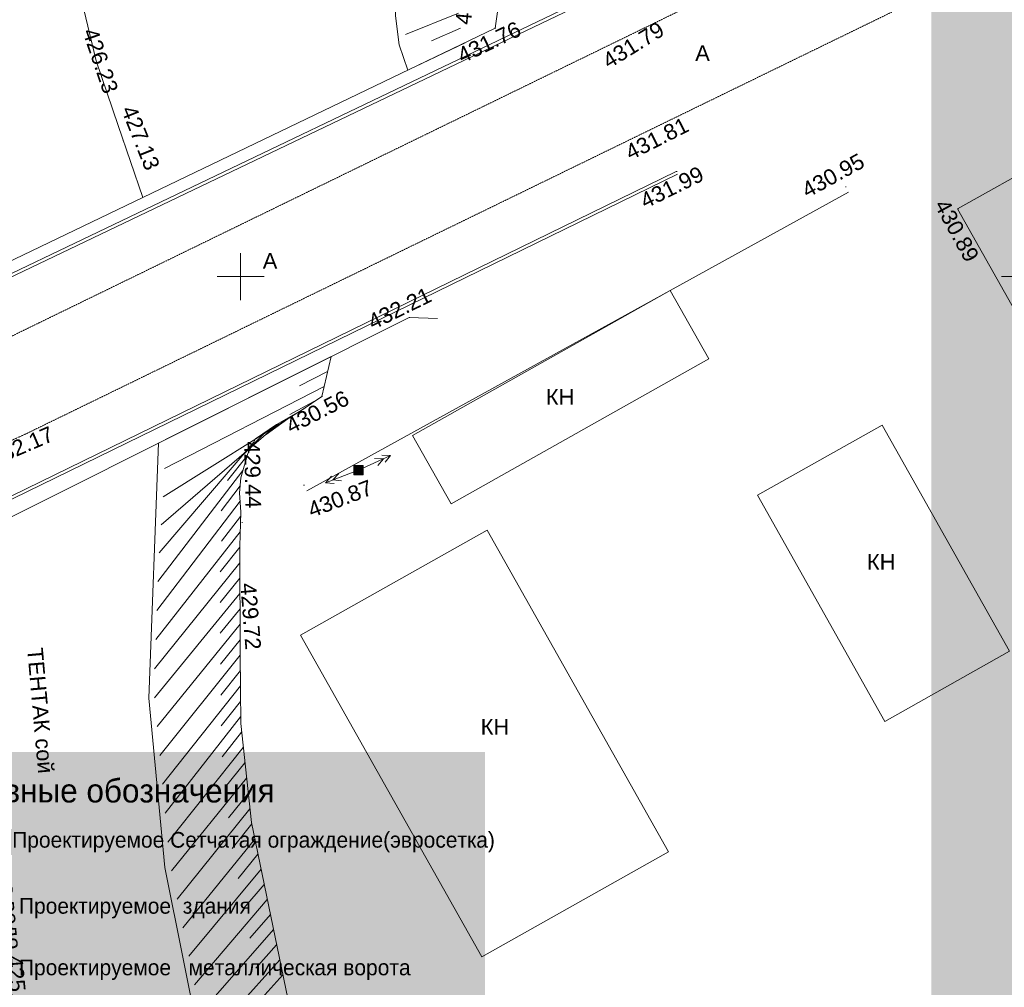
# Model space of a CAD drawing. Header units: millimetres. Extents: x 918404 to 1362154, y 4120617 to 4364104.
# Tile 204 of 256: x 1128787 to 1141342, y 4131852 to 4144195. Entities that reach past the tile are written whole.
import ezdxf

# ---------------------------------------------------------------- set-up
doc = ezdxf.new("R2010")
doc.units = ezdxf.units.MM
doc.header["$MEASUREMENT"] = 0
doc.linetypes.add('Д_ТРОТ_ТРУБА', pattern=[1.5, 0.75, -0.75])
for name, color, linetype, lineweight in [('(001) Сетка_Ном._пера__132', 132, 'Continuous', 18), ('(007) Здания_Ном._пера__7', 7, 'Continuous', 18), ('(022) Возд. Линии_Ном._пера__240', 240, 'Continuous', 18), ('(022) Возд. Линии_Ном._пера__7', 7, 'Continuous', 18), ('(025) Дорога_Ном._пера__7', 7, 'Continuous', 18), ('(027) Гидрография_Ном._пера__7', 7, 'Continuous', 18), ('0_Ном._пера__255', 255, 'Continuous', 18), ('0_Ном._пера__4', 4, 'Continuous', 18), ('0_Ном._пера__7', 7, 'Continuous', 18), ('ВЫСОТА_Ном._пера__7', 7, 'Continuous', 18), ('Откос_Ном._пера__7', 7, 'Continuous', 18), ('Текст_Ном._пера__7', 7, 'Continuous', 18), ('ТОЧКИ_Ном._пера__5', 5, 'Continuous', 18)]:
    doc.layers.add(name, color=color, linetype=linetype, lineweight=lineweight)
doc.styles.add('СГЕНЕРИР_СТИЛЬ_1', font='arial.ttf')
doc.styles.add('СГЕНЕРИР_СТИЛЬ_7', font='txt')

msp = doc.modelspace()

# ---------------------------------------------------------------- hatches: boundary and pattern name
at = {"layer": '(022) Возд. Линии_Ном._пера__240', "linetype": 'Continuous'}
h = msp.add_hatch(color=256, dxfattribs=at)
h.paths.add_polyline_path([(1133046.8, 4138509.1), (1133046.8, 4138389.1), (1133166.8, 4138389.1), (1133166.8, 4138509.1)])
h.paths.add_polyline_path([(1133096.8, 4138449.1, -1.0000337), (1133116.8, 4138449.1, -1)], flags=0)
at = {"layer": '(022) Возд. Линии_Ном._пера__7', "linetype": 'Continuous'}
msp.add_hatch(color=256, dxfattribs=at).paths.add_polyline_path([(1133114.1, 4138442.2, 1), (1133099.5, 4138455.9, 1)])
at = {"layer": '0_Ном._пера__255', "linetype": 'Continuous'}
h = msp.add_hatch(color=256, dxfattribs=at)
h.paths.add_polyline_path([(1111134.3, 4156442.9), (1111134.3, 4123947.1), (1153992.6, 4123947.1), (1153992.6, 4156442.9)])
h.paths.add_polyline_path([(1114175.7, 4149236.9), (1114175.7, 4153171.3), (1126290, 4153171.3), (1126290, 4152074.4), (1131973.2, 4152074.4), (1131973.2, 4153192), (1140411.8, 4153192), (1140411.8, 4131410.6), (1134721.4, 4131410.6), (1134721.4, 4134854.4), (1124905.8, 4134854.4), (1124905.8, 4126774), (1114175.7, 4126774)], flags=0)

# ---------------------------------------------------------------- linework, layer by layer
at = {"layer": '(001) Сетка_Ном._пера__132', "linetype": 'Continuous'}
for p, q in [((1131604.5, 4141216.9), (1131604.5, 4140616.9)), ((1131304.5, 4140916.9), (1131904.5, 4140916.9)), ((1141304.5, 4140916.9), (1141904.5, 4140916.9))]:
    msp.add_line(p, q, dxfattribs=at)
at = {"layer": '(022) Возд. Линии_Ном._пера__7', "linetype": 'Continuous'}
for p, q in [((1133152.2, 4138469.9), (1133515.8, 4138636.7)), ((1133424.9, 4138595), (1133313.2, 4138598.8)), ((1133424.9, 4138595), (1133354.9, 4138507.9)), ((1133515.8, 4138636.7), (1133404.1, 4138640.5)), ((1133515.8, 4138636.7), (1133445.8, 4138549.6)), ((1133059.7, 4138431), (1132686.2, 4138287.8)), ((1132779.6, 4138323.6), (1132855.1, 4138406.1)), ((1132686.2, 4138287.8), (1132761.7, 4138370.3)), ((1132686.2, 4138287.8), (1132797.5, 4138276.9)), ((1132779.6, 4138323.6), (1132890.9, 4138312.7))]:
    msp.add_line(p, q, dxfattribs=at)
at = {"layer": '(022) Возд. Линии_Ном._пера__7', "linetype": 'Continuous', "flags": 128}
msp.add_lwpolyline([(1133046.8, 4138389.1), (1133166.8, 4138389.1), (1133166.8, 4138509.1), (1133046.8, 4138509.1)], close=True, dxfattribs=at)
at = {"layer": '(022) Возд. Линии_Ном._пера__7', "linetype": 'Continuous'}
msp.add_circle((1133106.8, 4138449.1), 10, dxfattribs=at)
at = {"layer": '0_Ном._пера__4', "linetype": 'Continuous', "flags": 128}
for points in [[(1130355.8, 4141925.3), (1130044.1, 4142843), (1129762.7, 4143671.8), (1129605.7, 4144325.5), (1129549.7, 4144882.1), (1129549.7, 4145710.6), (1129692.7, 4146307.6), (1129820.4, 4146840.9), (1129820.4, 4147170.6), (1129711.4, 4147565.5), (1129591.2, 4147945.9), (1129591.2, 4148439.7), (1129651, 4149138), (1129696.2, 4149664.7), (1129960.4, 4150090.7), (1131294.7, 4151673.6)], [(1132044.2, 4126368.4), (1130636.2, 4133380.2), (1130433.9, 4135541.3), (1130558.9, 4138795.8)]]:
    msp.add_lwpolyline(points, dxfattribs=at)
at = {"layer": '0_Ном._пера__7', "linetype": 'Continuous', "flags": 128}
for points in [[(1133736.5, 4143550), (1133626.8, 4143872.7), (1133578.7, 4144245.3), (1133585.4, 4144721.9), (1133635.7, 4145132), (1133738.2, 4145789.5), (1133851.8, 4146482.9), (1134273, 4148143.5), (1134676.4, 4149233.5), (1135369.3, 4150640.7), (1135986.6, 4151469.6), (1136738, 4152101.3)], [(1118521.9, 4136231.3), (1123786.4, 4138614.9), (1137781.6, 4145319.6)], [(1118538.4, 4136194.9), (1123803.2, 4138578.6), (1137798.9, 4145283.5)], [(1124117, 4139193.9), (1124337.9, 4139033.2), (1134849.8, 4144085), (1134890.3, 4144355.2)], [(1112858.3, 4131963), (1115351.4, 4132419.1), (1117246.3, 4132906.6), (1119854.9, 4133811.3), (1137158.9, 4142259.7)], [(1112865.5, 4131923.6), (1115359.9, 4132380), (1117257.9, 4132868.3), (1119870.2, 4133774.3), (1137176.5, 4142223.7)], [(1132446.7, 4138185.7), (1139353.7, 4141993.7)], [(1122910.7, 4134784.4), (1123001.4, 4135006.4), (1133753.8, 4140397.6), (1134115.9, 4140381.1)], [(1132757.5, 4139898.1), (1132639.4, 4139387.8), (1132388.8, 4139217.4), (1132063.3, 4139028.9), (1131795.1, 4138846.1), (1131694.6, 4138660.1), (1131605.7, 4138351.3), (1131590.6, 4138159.5), (1131605.4, 4137911.2), (1131592.2, 4137477.5), (1131600.1, 4136103.5), (1131605.3, 4135216.3), (1131741.7, 4133953), (1133136.4, 4127198.8)]]:
    msp.add_lwpolyline(points, dxfattribs=at)
at = {"layer": '0_Ном._пера__7', "linetype": 'Д_ТРОТ_ТРУБА', "flags": 128}
for points in [[(1109941.1, 4133493.5), (1114003.6, 4134132.4), (1115423, 4134440.7), (1118671.9, 4135588.4), (1128361.4, 4140000), (1140394.2, 4145863.8), (1148323.2, 4149727.7)], [(1110127.6, 4132308), (1114224.3, 4132952.4), (1115751.6, 4133284.1), (1119121.3, 4134474.5), (1128872.9, 4138914.4), (1140919.8, 4144785), (1148848.9, 4148649)]]:
    msp.add_lwpolyline(points, dxfattribs=at)
at = {"layer": '0_Ном._пера__7', "linetype": 'Continuous', "flags": 128}
for points in [[(1140745.8, 4141780.2), (1141854.1, 4142404.5), (1142957.1, 4140446.3), (1141848.9, 4139822)], [(1134288.8, 4138019.9), (1137573.7, 4139870.3), (1137082.8, 4140741.7), (1133797.9, 4138891.3)], [(1139782.9, 4139024.6), (1138193.1, 4138129.1), (1139818.2, 4135244.2), (1141408, 4136139.7)], [(1132369.1, 4136345.7), (1134746, 4137684.7), (1137058.9, 4133578.7), (1134682, 4132239.8)]]:
    msp.add_lwpolyline(points, close=True, dxfattribs=at)
at = {"layer": 'Откос_Ном._пера__7', "linetype": 'Continuous'}
for p, q in [((1134381.1, 4144278.7), (1133707, 4144007.2)), ((1134405.9, 4144085.5), (1134040.2, 4143923.5)), ((1134467.5, 4143901.3), (1133826.6, 4143593.3)), ((1132757.5, 4139898.1), (1130648.3, 4138840.6)), ((1132713.2, 4139706.7), (1132356.4, 4139525.8)), ((1132668.9, 4139515.2), (1130633.7, 4138471.7)), ((1132585, 4139350.8), (1132233.4, 4139160.2)), ((1132422.5, 4139240.3), (1130615.3, 4138109.4)), ((1132083.9, 4139040.8), (1130592, 4137752)), ((1132254, 4139139.4), (1131931.3, 4138903)), ((1131920.6, 4138931.6), (1131639.6, 4138647)), ((1131773.9, 4138806.8), (1130567, 4137393)), ((1131686.4, 4138631.5), (1131437.5, 4138318.3)), ((1131632, 4138442.6), (1130548.7, 4137026.7)), ((1131597.7, 4138250.1), (1131357.6, 4137930.3)), ((1131596.9, 4138054.1), (1130534.3, 4136657.1)), ((1131603.7, 4137857.8), (1131358.5, 4137541.8)), ((1131597.8, 4137661.4), (1130521.2, 4136286.6)), ((1131592.2, 4137464.9), (1131344.2, 4137151.1)), ((1131593.4, 4137268.4), (1130507.9, 4135916.1)), ((1131594.5, 4137071.9), (1131341.8, 4136761.8)), ((1131595.7, 4136875.4), (1130504.2, 4135546)), ((1131596.8, 4136678.8), (1131343.8, 4136369)), ((1131597.9, 4136482.3), (1130538.3, 4135177.9)), ((1131599.1, 4136285.8), (1131347.7, 4135974.7)), ((1131600.2, 4136089.3), (1130572.3, 4134809.9)), ((1131601.4, 4135892.7), (1131351.7, 4135580.2)), ((1131602.5, 4135696.2), (1130606.3, 4134441.9)), ((1131603.6, 4135499.7), (1131355.8, 4135185.7)), ((1131604.8, 4135303.2), (1130640.4, 4134073.9)), ((1131617.1, 4135107.3), (1131369.5, 4134793.1)), ((1131638.2, 4134911.9), (1130675.5, 4133705)), ((1131659.2, 4134716.5), (1131407.9, 4134405.3)), ((1131680.3, 4134521.1), (1130723.2, 4133338.1)), ((1131701.4, 4134325.7), (1131450.4, 4134014.3)), ((1131722.5, 4134130.3), (1130795.7, 4132975.6)), ((1131745.3, 4133935.2), (1131495.4, 4133622.9)), ((1131785.1, 4133742.7), (1130868.9, 4132612.6)), ((1131824.8, 4133550.3), (1131571, 4133241.1)), ((1131864.6, 4133357.8), (1130942.7, 4132249.1)), ((1131904.3, 4133165.3), (1131646.7, 4132859.4)), ((1131944.1, 4132972.9), (1131016.5, 4131885.5)), ((1131983.8, 4132780.4), (1131722.3, 4132477.7)), ((1132023.6, 4132587.9), (1131090.3, 4131521.9)), ((1132063.3, 4132395.4), (1131797.9, 4132096.2)), ((1132103, 4132203), (1131164.1, 4131158.3)), ((1132142.8, 4132010.5), (1131873.4, 4131714.8))]:
    msp.add_line(p, q, dxfattribs=at)
at = {"layer": 'ТОЧКИ_Ном._пера__5', "linetype": 'Continuous'}
for p, q in [((1134849.8, 4144085), (1134859.8, 4144085)), ((1136693.3, 4144030.2), (1136703.3, 4144030.2)), ((1129668.5, 4143802.4), (1129678.5, 4143802.4)), ((1137030.4, 4142767.8), (1137040.4, 4142767.8)), ((1130101.6, 4142654.3), (1130111.6, 4142654.3)), ((1137158.9, 4142259.7), (1137168.9, 4142259.7)), ((1139315, 4142063.7), (1139325, 4142063.7)), ((1140745.8, 4141780.2), (1140755.8, 4141780.2)), ((1133753.8, 4140397.6), (1133763.8, 4140397.6)), ((1132639.4, 4139387.8), (1132649.4, 4139387.8)), ((1128872.9, 4138914.4), (1128882.9, 4138914.4)), ((1131731.2, 4138748.7), (1131741.2, 4138748.7)), ((1132408.1, 4138255.8), (1132418.1, 4138255.8)), ((1131620.3, 4137779), (1131630.3, 4137779))]:
    msp.add_line(p, q, dxfattribs=at)

# ---------------------------------------------------------------- texts
at = {"layer": '(007) Здания_Ном._пера__7', "linetype": 'Continuous', "char_height": 200, "attachment_point": 7, "style": 'СГЕНЕРИР_СТИЛЬ_1'}
for insert in [(1135495, 4139282.4), (1139590.1, 4137177.2), (1134665.1, 4135075.2)]:
    msp.add_mtext('{КН}', dxfattribs=dict(at, insert=insert))
at = {"layer": '(025) Дорога_Ном._пера__7', "linetype": 'Continuous', "char_height": 200, "attachment_point": 7, "style": 'СГЕНЕРИР_СТИЛЬ_1'}
for insert in [(1137400.6, 4143668), (1131886.5, 4141017.9)]:
    msp.add_mtext('{A}', dxfattribs=dict(at, insert=insert))
at = {"layer": '(027) Гидрография_Ном._пера__7', "linetype": 'Continuous', "insert": (1128879.5, 4136172.7), "char_height": 200, "attachment_point": 7, "rotation": 275.01394, "style": 'СГЕНЕРИР_СТИЛЬ_1'}
msp.add_mtext('{ТЕНТАК сой}', dxfattribs=at)
at = {"layer": 'ВЫСОТА_Ном._пера__7', "linetype": 'Continuous', "char_height": 200, "attachment_point": 4, "style": 'СГЕНЕРИР_СТИЛЬ_1'}
for s, insert, rotation in [('{430.30}', (1134441.6, 4144132.9), 84.891), ('{431.76}', (1134387.5, 4143722.6), 25.59751), ('{431.79}', (1136247.7, 4143647.2), 31.63282), ('{426.23}', (1129679, 4144074.7), 288.75766), ('{427.13}', (1130169.7, 4143084), 291.80827), ('{431.81}', (1136531, 4142485.2), 26.7241), ('{430.95}', (1138783.6, 4142001.7), 28.73088), ('{431.99}', (1136719.8, 4141869), 26.03906), ('{430.89}', (1140531, 4141879.7), 298.63333), ('{432.21}', (1133247.6, 4140323.8), 26.02318), ('{430.56}', (1132202.6, 4138996.9), 27.04366), ('{432.17}', (1128418.1, 4138586.4), 23.217), ('{429.44}', (1131747.5, 4138815.7), 271.23893), ('{430.87}', (1132475.5, 4137931), 21.04306), ('{429.72}', (1131698.4, 4137010), 274.5429), ('{урз водо 425.82}', (1128580, 4133452.1), 275.32967)]:
    msp.add_mtext(s, dxfattribs=dict(at, insert=insert, rotation=rotation))
at = {"layer": 'Текст_Ном._пера__7', "linetype": 'Continuous', "attachment_point": 7, "style": 'СГЕНЕРИР_СТИЛЬ_7'}
for s, insert, char_height in [('{Условные обозначения}', (1127668, 4134205.3), 300), ('{Проектируемое Сетчатая ограждение(эвросетка)}', (1128691.4, 4133572.9), 200), ('{Проектируемое  здания }', (1128777.7, 4132730.4), 200), ('{Проектируемое   металлическая ворота }', (1128777.7, 4131944.8), 200)]:
    msp.add_mtext(s, dxfattribs=dict(at, insert=insert, char_height=char_height))

doc.saveas('drawing.dxf')
